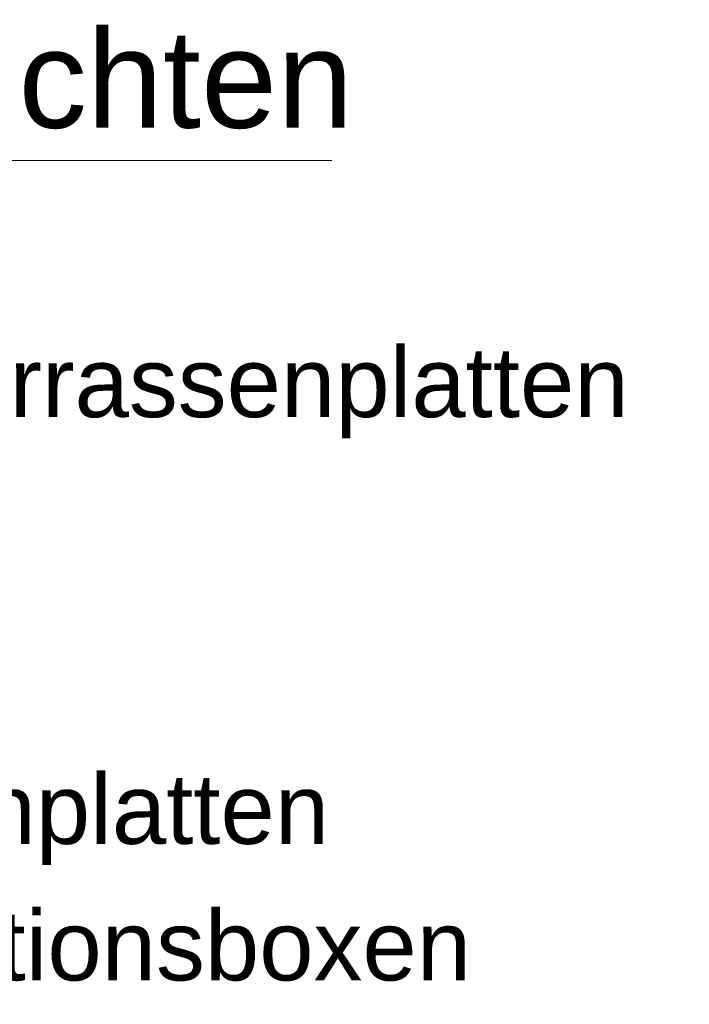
# Model space of a CAD drawing. Extents: x -740 to 300, y 62 to 1112.
# Tile 175 of 187: x 191 to 215, y 603 to 638. Entities that reach past the tile are written whole.
import ezdxf

# ---------------------------------------------------------------- set-up
doc = ezdxf.new("R2010")
doc.units = 0
doc.layers.get('0').update_dxf_attribs({"lineweight": 13})
doc.layers.add('E_Legende-A06CPVDGL0', color=7, linetype='Continuous', lineweight=13)
doc.styles.get("Standard").update_dxf_attribs({"font": 'ARIALN.TTF'})

# ---------------------------------------------------------------- blocks, each defined once
blk = doc.blocks.new('Referenz-A06CPVDQL0')
at = {"layer": 'E_Legende-A06CPVDGL0', "linetype": 'Continuous', "ltscale": 0.13}
blk.add_line((143.468, 633.317), (202.481, 633.317), dxfattribs=at)
at = {"layer": 'E_Legende-A06CPVDGL0', "linetype": 'Continuous', "ltscale": 0.13, "attachment_point": 1}
for s, insert, char_height in [('{\\fArial;Legende: Handlaufleuchten}', (143.441, 637.984), 3.5), ('{\\fArial;Übergabepunkt unter Terrassenplatten}', (153.107, 626.65), 2.5), ('{\\fArial;Leerrohr unter Terrassenplatten}', (153.084, 611.406), 2.5), ('{\\fArial;Leergehäuse für Installationsboxen}', (153.101, 606.53), 2.5)]:
    blk.add_mtext(s, dxfattribs=dict(at, insert=insert, char_height=char_height))

msp = doc.modelspace()

# ---------------------------------------------------------------- block references
at = {"color": 8, "lineweight": 25, "ltscale": 0.25, "true_color": 0x808080}
msp.add_blockref('Referenz-A06CPVDQL0', (0, 0), dxfattribs=at)

doc.saveas('drawing.dxf')
